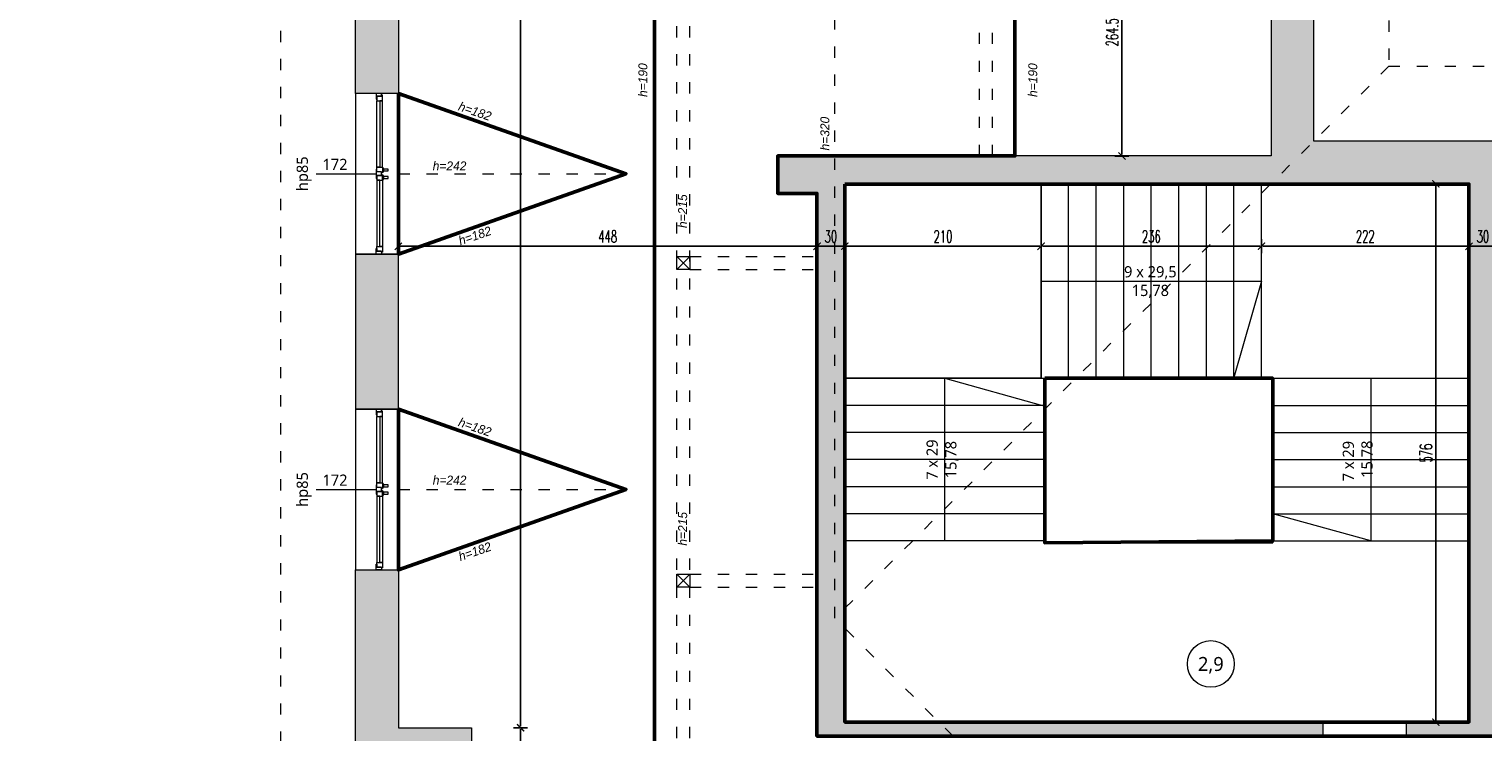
# Model space of a CAD drawing. Header units: millimetres. Extents: x -221 to 149158, y -114258 to 0.
# Tile 172 of 219: x 108226 to 109782, y -53605 to -52852. Entities that reach past the tile are written whole.
import ezdxf
from ezdxf.enums import TextEntityAlignment as Align

# ---------------------------------------------------------------- set-up
doc = ezdxf.new("R2010")
doc.units = ezdxf.units.MM
doc.linetypes.add('ACAD_ISO03W100', pattern=[30, 12, -18])
doc.layers.get('0').update_dxf_attribs({"lineweight": 0})
doc.layers.add('A-przekrycieram.ART', color=7, linetype='Continuous', lineweight=0, true_color=0xffffff)
for name, color, linetype, lineweight in [('konstrukcja istn..KF', 252, 'Continuous', 15), ('opis..KF', 250, 'Continuous', 15), ('powierzchnie', 21, 'Continuous', 50), ('schody', 250, 'Continuous', 5), ('stolarka_arch', 250, 'Continuous', 5), ('wymiar..KF', 12, 'Continuous', 5), ('wypełnienie istn..KF', 250, 'Continuous', 0), ('ściany ist..KF', 61, 'Continuous', 5)]:
    doc.layers.add(name, color=color, linetype=linetype, lineweight=lineweight)
doc.styles.add('ARCH', font='segoeuil.ttf')
doc.styles.add('DIM', font='simplex.shx', dxfattribs={"width": 0.6})
doc.dimstyles.new('100-STD', dxfattribs={"dimscale": 10, "dimtxt": 1.3, "dimasz": 0.15, "dimexe": 5, "dimexo": 10, "dimgap": 0.4, "dimtad": 1, "dimdec": 1, "dimrnd": 0.5, "dimdsep": 46, "dimtxsty": 'DIM', "dimblk": 'KR21', "dimcen": 1, "dimdle": 10, "dimse1": 1, "dimse2": 1, "dimclrd": 256, "dimclre": 256, "dimclrt": 256, "dimadec": 0, "dimazin": 0, "dimtfac": 1, "dimtdec": 1, "dimtmove": 2, "dimatfit": 3, "dimldrblk": 'KR21', "dimfxl": 1, "dimtvp": 5.6, "dimtolj": 1, "dimtzin": 2, "dimarcsym": 0})

# ---------------------------------------------------------------- blocks, each defined once
blk = doc.blocks.new('*U662')
at = {"layer": 'stolarka_arch', "lineweight": 0}
blk.add_lwpolyline([(0, 0), (172, 0), (172, -46), (0, -46)], close=True, dxfattribs=at)
at = {"layer": 'stolarka_arch'}
for points in [[(0, -22), (6, -22), (6, -23), (3, -23), (3, -28), (0, -28)], [(3, -23), (8, -23), (8, -29), (2, -29), (2, -28), (3, -28)], [(8, -26), (79, -26), (79, -23), (8, -23)], [(8, -26), (79, -26), (79, -29), (8, -29)], [(84, -23), (79, -23), (79, -29), (85, -29), (85, -28), (84, -28)], [(84, -30), (80, -30), (80, -29), (84, -29)], [(81, -22), (91, -22), (91, -23), (88, -23), (88, -28), (84, -28), (84, -23), (81, -23)], [(83, -35), (81, -35), (81, -30), (83, -30)], [(88, -23), (93, -23), (93, -29), (87, -29), (87, -28), (88, -28)], [(92, -30), (88, -30), (88, -29), (92, -29)], [(91, -35), (89, -35), (89, -30), (91, -30)], [(164, -26), (93, -26), (93, -23), (164, -23)], [(164, -26), (93, -26), (93, -29), (164, -29)], [(169, -23), (164, -23), (164, -29), (170, -29), (170, -28), (169, -28)], [(172, -22), (166, -22), (166, -23), (169, -23), (169, -28), (172, -28)]]:
    blk.add_lwpolyline(points, close=True, dxfattribs=at)
blk = doc.blocks.new('*U660')
at = {"layer": 'stolarka_arch', "lineweight": 0}
blk.add_lwpolyline([(0, 0), (172, 0), (172, -46), (0, -46)], close=True, dxfattribs=at)
at = {"layer": 'stolarka_arch'}
for points in [[(0, -22), (6, -22), (6, -23), (3, -23), (3, -28), (0, -28)], [(3, -23), (8, -23), (8, -29), (2, -29), (2, -28), (3, -28)], [(8, -26), (79, -26), (79, -23), (8, -23)], [(8, -26), (79, -26), (79, -29), (8, -29)], [(84, -23), (79, -23), (79, -29), (85, -29), (85, -28), (84, -28)], [(84, -30), (80, -30), (80, -29), (84, -29)], [(81, -22), (91, -22), (91, -23), (88, -23), (88, -28), (84, -28), (84, -23), (81, -23)], [(83, -35), (81, -35), (81, -30), (83, -30)], [(88, -23), (93, -23), (93, -29), (87, -29), (87, -28), (88, -28)], [(92, -30), (88, -30), (88, -29), (92, -29)], [(91, -35), (89, -35), (89, -30), (91, -30)], [(164, -26), (93, -26), (93, -23), (164, -23)], [(164, -26), (93, -26), (93, -29), (164, -29)], [(169, -23), (164, -23), (164, -29), (170, -29), (170, -28), (169, -28)], [(172, -22), (166, -22), (166, -23), (169, -23), (169, -28), (172, -28)]]:
    blk.add_lwpolyline(points, close=True, dxfattribs=at)
blk = doc.blocks.new('*U611')
at = {"layer": 'opis..KF'}
blk.add_line((-20, 0), (44, 0), dxfattribs=at)
at = {"layer": 'opis..KF', "style": 'ARCH', "flags": 12}
for tag, p in [('150', (0, 10)), ('120', (0, -10))]:
    blk.add_attdef(tag, text='', height=12, dxfattribs=at).set_placement(p, align=Align.MIDDLE_CENTER)
blk.add_attdef('hp', text='', height=12, rotation=90, dxfattribs=at).set_placement((-35, 0), align=Align.MIDDLE_CENTER)
blk = doc.blocks.new('*U612')
at = {"layer": 'opis..KF'}
blk.add_line((-20, 0), (44, 0), dxfattribs=at)
at = {"layer": 'opis..KF', "style": 'ARCH', "flags": 12}
for tag, p in [('150', (0, 10)), ('120', (0, -10))]:
    blk.add_attdef(tag, text='', height=12, dxfattribs=at).set_placement(p, align=Align.MIDDLE_CENTER)
blk.add_attdef('hp', text='', height=12, rotation=90, dxfattribs=at).set_placement((-35, 0), align=Align.MIDDLE_CENTER)
blk = doc.blocks.new('KR21')
at = {"ltscale": 100}
blk.add_line((0, -5), (0, 5), dxfattribs=at)
at = {"ltscale": 100, "const_width": 0.84}
blk.add_lwpolyline([(-2.5, -2.5), (2.6, 2.6)], dxfattribs=at)
blk = doc.blocks.new('*D906')
at = {"layer": 'Defpoints', "color": 0, "linetype": 'ByBlock', "transparency": 16777216}
for p in [(108699.6, -53600.3), (108752.1, -53600.3), (108621.3, -54169.3)]:
    blk.add_point(p, dxfattribs=at)
at = {"layer": 'wymiar..KF', "linetype": 'Continuous', "lineweight": -2, "transparency": 16777216}
blk.add_line((108752.1, -54167.8), (108752.1, -53601.8), dxfattribs=at)
at = {"layer": 'wymiar..KF', "linetype": 'ByBlock', "lineweight": -2, "transparency": 16777216, "xscale": 1.5, "yscale": 1.5, "zscale": 1.5}
for p, rotation in [((108752.1, -53600.3), 90), ((108752.1, -54169.3), 270)]:
    blk.add_blockref('KR21', p, dxfattribs=dict(at, rotation=rotation))
at = {"layer": 'wymiar..KF', "linetype": 'ByBlock', "transparency": 16777216, "insert": (108741.6, -53884.8), "char_height": 13, "attachment_point": 5, "rotation": 90, "style": 'DIM'}
blk.add_mtext('\\A1;569', dxfattribs=at)
blk = doc.blocks.new('*D907')
at = {"layer": 'Defpoints', "color": 0, "linetype": 'ByBlock', "transparency": 16777216}
for p in [(108621.3, -52000.3), (108752, -52000.3), (108699.6, -53600.3)]:
    blk.add_point(p, dxfattribs=at)
at = {"layer": 'wymiar..KF', "linetype": 'Continuous', "lineweight": -2, "transparency": 16777216}
blk.add_line((108752, -53598.8), (108752, -52001.8), dxfattribs=at)
at = {"layer": 'wymiar..KF', "linetype": 'ByBlock', "lineweight": -2, "transparency": 16777216, "xscale": 1.5, "yscale": 1.5, "zscale": 1.5}
for p, rotation in [((108752, -52000.3), 90), ((108752, -53600.3), 270)]:
    blk.add_blockref('KR21', p, dxfattribs=dict(at, rotation=rotation))
at = {"layer": 'wymiar..KF', "linetype": 'ByBlock', "transparency": 16777216, "insert": (108741.5, -52800.3), "char_height": 13, "attachment_point": 5, "rotation": 90, "style": 'DIM'}
blk.add_mtext('\\A1;1600', dxfattribs=at)
blk = doc.blocks.new('*D921')
at = {"layer": 'Defpoints', "color": 0, "linetype": 'ByBlock', "transparency": 16777216}
for p in [(108998.2, -52723.6), (109027.3, -52988.3), (109395.8, -52988.3)]:
    blk.add_point(p, dxfattribs=at)
at = {"layer": 'wymiar..KF', "linetype": 'Continuous', "lineweight": -2, "transparency": 16777216}
blk.add_line((109395.8, -52725.1), (109395.8, -52986.8), dxfattribs=at)
at = {"layer": 'wymiar..KF', "linetype": 'ByBlock', "lineweight": -2, "transparency": 16777216, "xscale": 1.5, "yscale": 1.5, "zscale": 1.5}
for p, rotation in [((109395.8, -52723.6), 90), ((109395.8, -52988.3), 270)]:
    blk.add_blockref('KR21', p, dxfattribs=dict(at, rotation=rotation))
at = {"layer": 'wymiar..KF', "linetype": 'ByBlock', "transparency": 16777216, "insert": (109385.3, -52855.9), "char_height": 13, "attachment_point": 5, "rotation": 90, "style": 'DIM'}
blk.add_mtext('\\A1;264.5', dxfattribs=at)
blk = doc.blocks.new('*D925')
at = {"layer": 'Defpoints', "color": 0, "linetype": 'ByBlock', "transparency": 16777216}
for p in [(109069.3, -53084.9), (108621.3, -53515.8), (109069.3, -53515.8)]:
    blk.add_point(p, dxfattribs=at)
at = {"layer": 'wymiar..KF', "linetype": 'Continuous', "lineweight": -2, "transparency": 16777216}
blk.add_line((108622.8, -53084.9), (109067.8, -53084.9), dxfattribs=at)
at = {"layer": 'wymiar..KF', "linetype": 'ByBlock', "lineweight": -2, "transparency": 16777216, "xscale": 1.5, "yscale": 1.5, "zscale": 1.5, "rotation": 180}
blk.add_blockref('KR21', (108621.3, -53084.9), dxfattribs=at)
at = {"layer": 'wymiar..KF', "linetype": 'ByBlock', "lineweight": -2, "transparency": 16777216, "xscale": 1.5, "yscale": 1.5, "zscale": 1.5}
blk.add_blockref('KR21', (109069.3, -53084.9), dxfattribs=at)
at = {"layer": 'wymiar..KF', "linetype": 'ByBlock', "transparency": 16777216, "insert": (108845.3, -53074.4), "char_height": 13, "attachment_point": 5, "style": 'DIM'}
blk.add_mtext('\\A1;448', dxfattribs=at)
blk = doc.blocks.new('*D926')
at = {"layer": 'Defpoints', "color": 0, "linetype": 'ByBlock', "transparency": 16777216}
for p in [(109099.2, -53018.3), (109099.2, -53084.9), (109069.3, -53515.8)]:
    blk.add_point(p, dxfattribs=at)
at = {"layer": 'wymiar..KF', "linetype": 'Continuous', "lineweight": -2, "transparency": 16777216}
blk.add_line((109070.8, -53084.9), (109097.7, -53084.9), dxfattribs=at)
at = {"layer": 'wymiar..KF', "linetype": 'ByBlock', "lineweight": -2, "transparency": 16777216, "xscale": 1.5, "yscale": 1.5, "zscale": 1.5, "rotation": 180}
blk.add_blockref('KR21', (109069.3, -53084.9), dxfattribs=at)
at = {"layer": 'wymiar..KF', "linetype": 'ByBlock', "lineweight": -2, "transparency": 16777216, "xscale": 1.5, "yscale": 1.5, "zscale": 1.5}
blk.add_blockref('KR21', (109099.2, -53084.9), dxfattribs=at)
at = {"layer": 'wymiar..KF', "linetype": 'ByBlock', "transparency": 16777216, "insert": (109084.2, -53074.4), "char_height": 13, "attachment_point": 5, "style": 'DIM'}
blk.add_mtext('\\A1;30', dxfattribs=at)
blk = doc.blocks.new('*D927')
at = {"layer": 'Defpoints', "color": 0, "linetype": 'ByBlock', "transparency": 16777216}
for p in [(109099.2, -53018.3), (109309.2, -53018.3), (109309.2, -53084.9)]:
    blk.add_point(p, dxfattribs=at)
at = {"layer": 'wymiar..KF', "linetype": 'Continuous', "lineweight": -2, "transparency": 16777216}
blk.add_line((109100.7, -53084.9), (109307.7, -53084.9), dxfattribs=at)
at = {"layer": 'wymiar..KF', "linetype": 'ByBlock', "lineweight": -2, "transparency": 16777216, "xscale": 1.5, "yscale": 1.5, "zscale": 1.5, "rotation": 180}
blk.add_blockref('KR21', (109099.2, -53084.9), dxfattribs=at)
at = {"layer": 'wymiar..KF', "linetype": 'ByBlock', "lineweight": -2, "transparency": 16777216, "xscale": 1.5, "yscale": 1.5, "zscale": 1.5}
blk.add_blockref('KR21', (109309.2, -53084.9), dxfattribs=at)
at = {"layer": 'wymiar..KF', "linetype": 'ByBlock', "transparency": 16777216, "insert": (109204.2, -53074.4), "char_height": 13, "attachment_point": 5, "style": 'DIM'}
blk.add_mtext('\\A1;210', dxfattribs=at)
blk = doc.blocks.new('*D928')
at = {"layer": 'Defpoints', "color": 0, "linetype": 'ByBlock', "transparency": 16777216}
for p in [(109309.2, -53018.3), (109545.2, -53018.3), (109545.2, -53084.9)]:
    blk.add_point(p, dxfattribs=at)
at = {"layer": 'wymiar..KF', "linetype": 'Continuous', "lineweight": -2, "transparency": 16777216}
blk.add_line((109310.7, -53084.9), (109543.7, -53084.9), dxfattribs=at)
at = {"layer": 'wymiar..KF', "linetype": 'ByBlock', "lineweight": -2, "transparency": 16777216, "xscale": 1.5, "yscale": 1.5, "zscale": 1.5, "rotation": 180}
blk.add_blockref('KR21', (109309.2, -53084.9), dxfattribs=at)
at = {"layer": 'wymiar..KF', "linetype": 'ByBlock', "lineweight": -2, "transparency": 16777216, "xscale": 1.5, "yscale": 1.5, "zscale": 1.5}
blk.add_blockref('KR21', (109545.2, -53084.9), dxfattribs=at)
at = {"layer": 'wymiar..KF', "linetype": 'ByBlock', "transparency": 16777216, "insert": (109427.2, -53074.4), "char_height": 13, "attachment_point": 5, "style": 'DIM'}
blk.add_mtext('\\A1;236', dxfattribs=at)
blk = doc.blocks.new('*D929')
at = {"layer": 'Defpoints', "color": 0, "linetype": 'ByBlock', "transparency": 16777216}
for p in [(109545.2, -53018.3), (109767.2, -53018.3), (109767.2, -53084.9)]:
    blk.add_point(p, dxfattribs=at)
at = {"layer": 'wymiar..KF', "linetype": 'Continuous', "lineweight": -2, "transparency": 16777216}
blk.add_line((109546.7, -53084.9), (109765.7, -53084.9), dxfattribs=at)
at = {"layer": 'wymiar..KF', "linetype": 'ByBlock', "lineweight": -2, "transparency": 16777216, "xscale": 1.5, "yscale": 1.5, "zscale": 1.5, "rotation": 180}
blk.add_blockref('KR21', (109545.2, -53084.9), dxfattribs=at)
at = {"layer": 'wymiar..KF', "linetype": 'ByBlock', "lineweight": -2, "transparency": 16777216, "xscale": 1.5, "yscale": 1.5, "zscale": 1.5}
blk.add_blockref('KR21', (109767.2, -53084.9), dxfattribs=at)
at = {"layer": 'wymiar..KF', "linetype": 'ByBlock', "transparency": 16777216, "insert": (109656.2, -53074.4), "char_height": 13, "attachment_point": 5, "style": 'DIM'}
blk.add_mtext('\\A1;222', dxfattribs=at)
blk = doc.blocks.new('*D930')
at = {"layer": 'Defpoints', "color": 0, "linetype": 'ByBlock', "transparency": 16777216}
for p in [(109767.2, -53018.3), (109797.2, -53018.3), (109797.2, -53084.9)]:
    blk.add_point(p, dxfattribs=at)
at = {"layer": 'wymiar..KF', "linetype": 'Continuous', "lineweight": -2, "transparency": 16777216}
blk.add_line((109768.7, -53084.9), (109795.7, -53084.9), dxfattribs=at)
at = {"layer": 'wymiar..KF', "linetype": 'ByBlock', "lineweight": -2, "transparency": 16777216, "xscale": 1.5, "yscale": 1.5, "zscale": 1.5, "rotation": 180}
blk.add_blockref('KR21', (109767.2, -53084.9), dxfattribs=at)
at = {"layer": 'wymiar..KF', "linetype": 'ByBlock', "lineweight": -2, "transparency": 16777216, "xscale": 1.5, "yscale": 1.5, "zscale": 1.5}
blk.add_blockref('KR21', (109797.2, -53084.9), dxfattribs=at)
at = {"layer": 'wymiar..KF', "linetype": 'ByBlock', "transparency": 16777216, "insert": (109782.2, -53074.4), "char_height": 13, "attachment_point": 5, "style": 'DIM'}
blk.add_mtext('\\A1;30', dxfattribs=at)
blk = doc.blocks.new('*D937')
at = {"layer": 'Defpoints', "color": 0, "linetype": 'ByBlock', "transparency": 16777216}
for p in [(109797.2, -53541), (109700.2, -53609.3), (109700.2, -53690.3)]:
    blk.add_point(p, dxfattribs=at)
at = {"layer": 'wymiar..KF', "linetype": 'Continuous', "lineweight": -2, "transparency": 16777216}
blk.add_line((109795.7, -53690.3), (109701.7, -53690.3), dxfattribs=at)
at = {"layer": 'wymiar..KF', "linetype": 'ByBlock', "lineweight": -2, "transparency": 16777216, "xscale": 1.5, "yscale": 1.5, "zscale": 1.5, "rotation": 180}
blk.add_blockref('KR21', (109700.2, -53690.3), dxfattribs=at)
at = {"layer": 'wymiar..KF', "linetype": 'ByBlock', "lineweight": -2, "transparency": 16777216, "xscale": 1.5, "yscale": 1.5, "zscale": 1.5}
blk.add_blockref('KR21', (109797.2, -53690.3), dxfattribs=at)
at = {"layer": 'wymiar..KF', "linetype": 'ByBlock', "transparency": 16777216, "insert": (109748.7, -53679.8), "char_height": 13, "attachment_point": 5, "style": 'DIM'}
blk.add_mtext('\\A1;97', dxfattribs=at)
blk = doc.blocks.new('*D940')
at = {"layer": 'Defpoints', "color": 0, "linetype": 'ByBlock', "transparency": 16777216}
for p in [(108699.6, -53600.3), (109069.3, -53609.3), (108699.6, -53690.3)]:
    blk.add_point(p, dxfattribs=at)
at = {"layer": 'wymiar..KF', "linetype": 'Continuous', "lineweight": -2, "transparency": 16777216}
blk.add_line((109067.8, -53690.3), (108701.1, -53690.3), dxfattribs=at)
at = {"layer": 'wymiar..KF', "linetype": 'ByBlock', "lineweight": -2, "transparency": 16777216, "xscale": 1.5, "yscale": 1.5, "zscale": 1.5, "rotation": 180}
blk.add_blockref('KR21', (108699.6, -53690.3), dxfattribs=at)
at = {"layer": 'wymiar..KF', "linetype": 'ByBlock', "lineweight": -2, "transparency": 16777216, "xscale": 1.5, "yscale": 1.5, "zscale": 1.5}
blk.add_blockref('KR21', (109069.3, -53690.3), dxfattribs=at)
at = {"layer": 'wymiar..KF', "linetype": 'ByBlock', "transparency": 16777216, "insert": (108884.4, -53679.8), "char_height": 13, "attachment_point": 5, "style": 'DIM'}
blk.add_mtext('\\A1;369.5', dxfattribs=at)
blk = doc.blocks.new('*D966')
at = {"layer": 'Defpoints', "color": 0, "linetype": 'ByBlock', "transparency": 16777216}
for p in [(109731.8, -53018.3), (109767.2, -53018.3), (109767.2, -53594.3)]:
    blk.add_point(p, dxfattribs=at)
at = {"layer": 'wymiar..KF', "linetype": 'Continuous', "lineweight": -2, "transparency": 16777216}
blk.add_line((109731.8, -53592.8), (109731.8, -53019.8), dxfattribs=at)
at = {"layer": 'wymiar..KF', "linetype": 'ByBlock', "lineweight": -2, "transparency": 16777216, "xscale": 1.5, "yscale": 1.5, "zscale": 1.5}
for p, rotation in [((109731.8, -53018.3), 90), ((109731.8, -53594.3), 270)]:
    blk.add_blockref('KR21', p, dxfattribs=dict(at, rotation=rotation))
at = {"layer": 'wymiar..KF', "linetype": 'ByBlock', "transparency": 16777216, "insert": (109721.3, -53306.3), "char_height": 13, "attachment_point": 5, "rotation": 90, "style": 'DIM'}
blk.add_mtext('\\A1;576', dxfattribs=at)
blk = doc.blocks.new('nr pom')
at = {"layer": 'opis..KF', "lineweight": 20}
blk.add_circle((0, 0), 25, dxfattribs=at)
at = {"layer": 'opis..KF', "style": 'ARCH'}
blk.add_attdef('00', text='', height=15, dxfattribs=at).set_placement((0, 0), align=Align.MIDDLE_CENTER)
blk = doc.blocks.new('*U1674')
at = {"layer": 'A-przekrycieram.ART'}
h = blk.add_hatch(color=256, dxfattribs=at)
h.dxf.hatch_style = 1
h.paths.add_polyline_path([(0, 4200), (5940, 4200), (5940, 0), (0, 0)])
h.paths.add_polyline_path([(200, 4100), (5840, 4100), (5840, 100), (200, 100)], flags=16)

msp = doc.modelspace()

# ---------------------------------------------------------------- hatches: boundary and pattern name
at = {"layer": 'wypełnienie istn..KF', "true_color": 0xc8c8c8}
h = msp.add_hatch(color=9, dxfattribs=at)
h.dxf.hatch_style = 1
h.paths.add_polyline_path([(108621.32, -54556.29), (108621.32, -54169.29), (108699.61, -54169.29), (108699.61, -54010.29), (108653.61, -54010.29), (108653.61, -54123.29), (108575.32, -54123.29), (108575.32, -54575.38), (108797.88, -54797.35), (109687.5, -54797.35), (109687.5, -54751.3), (108816.9, -54751.35)])
h.paths.add_polyline_path([(108699.61, -53600.29), (108621.32, -53600.29), (108621.32, -53431.29), (108575.32, -53431.29), (108575.32, -53646.29), (108653.61, -53646.29), (108653.61, -53760.29), (108699.61, -53760.29)])
h.paths.add_polyline_path([(108621.32, -53093.29), (108575.32, -53093.29), (108575.32, -53259.29), (108621.32, -53259.29)])
h.paths.add_polyline_path([(108621.32, -51409.29), (108971.72, -51409.29), (108971.72, -51363.29), (108575.32, -51363.29), (108575.32, -52921.29), (108621.32, -52921.29)])
h.paths.add_polyline_path([(109601.32, -51363.29), (109222.72, -51363.29), (109222.72, -51409.29), (109555.27, -51409.29), (109555.27, -52073.53), (109601.32, -52073.53)])
h.paths.add_polyline_path([(109601.32, -52245.53), (109555.32, -52245.53), (109555.32, -52435.53), (109601.32, -52435.53)])
h.paths.add_polyline_path([(109601.32, -52607.53), (109555.32, -52607.53), (109555.32, -52988.29), (109027.27, -52988.29), (109027.27, -53028.29), (109069.27, -53028.29), (109069.27, -53609.29), (109611.17, -53609.29), (109611.17, -53594.29), (109099.17, -53594.29), (109099.17, -53018.29), (109767.17, -53018.29), (109767.17, -53594.29), (109700.17, -53594.29), (109700.17, -53609.29), (109797.17, -53609.29), (109797.17, -53018.29), (109947.49, -53018.29), (109947.49, -52972.29), (109601.32, -52972.29)])
h.paths.add_polyline_path([(110317.49, -52972.29), (110065.49, -52972.29), (110065.49, -53018.29), (110317.49, -53018.29)])
h.paths.add_polyline_path([(110677.49, -52972.29), (110435.49, -52972.29), (110435.49, -53018.29), (110677.49, -53018.29)])
h.paths.add_polyline_path([(111422.74, -52972.29), (110795.49, -52972.29), (110795.49, -53018.29), (111156.67, -53018.29), (111156.67, -53706.3), (111191.67, -53706.3), (111191.67, -53619.29), (111700.84, -53619.29), (111700.84, -53572.29), (111191.67, -53572.29), (111190.67, -53018.29), (111422.74, -53018.29)])
h.paths.add_polyline_path([(111692.74, -52972.29), (111540.74, -52972.29), (111540.74, -53018.29), (111692.74, -53018.29)], flags=17)
h.paths.add_polyline_path([(111962.74, -52972.29), (111810.74, -52972.29), (111810.74, -53018.29), (111962.74, -53018.29)])
h.paths.add_polyline_path([(112232.74, -52972.29), (112080.74, -52972.29), (112080.74, -53018.29), (112232.74, -53018.29)], flags=17)
h.paths.add_polyline_path([(112592.74, -52972.29), (112350.74, -52972.29), (112350.74, -53018.29), (112534.67, -53018.29), (112534.67, -53572.29), (111790.84, -53572.29), (111790.84, -53619.29), (112582.05, -53619.29), (112582.05, -53572.29), (112564.67, -53572.29), (112564.67, -53018.29), (112592.74, -53018.29)])
h.paths.add_polyline_path([(112859.25, -52972.29), (112710.74, -52972.29), (112710.74, -53018.29), (112812.67, -53018.29), (112812.67, -53572.29), (112682.01, -53572.29), (112682.01, -53619.29), (112859.21, -53619.29), (112859.29, -53018.29), (112859.21, -53016.51)])
h.paths.add_polyline_path([(113070.21, -52735.21), (113024.21, -52735.21), (113024.21, -52972.29), (113006.25, -52972.29), (113006.25, -53018.29), (113357.89, -53018.29), (113514.25, -53018.29), (113514.25, -53572.29), (113154.25, -53572.29), (113154.25, -53604.29), (113047.25, -53604.29), (113047.25, -53619.29), (113514.25, -53619.29), (113532.49, -53619.29), (113739.21, -53619.29), (113739.21, -53573.29), (113547.21, -53573.29), (113547.21, -53018.29), (113573.21, -53018.29), (113573.21, -52978.29), (113505.87, -52978.29), (113333.21, -52978.29), (113333.21, -53000.79), (113070.21, -53000.79)])
h.paths.add_polyline_path([(110037.5, -54751.35), (109805.5, -54751.35), (109805.5, -54797.35), (110037.5, -54797.35)])
h.paths.add_polyline_path([(110407.49, -54751.35), (110155.5, -54751.35), (110155.5, -54797.35), (110407.49, -54797.35)])
h.paths.add_polyline_path([(110767.49, -54751.86), (110615.67, -54751.3), (110615.67, -53908.3), (111209.21, -53908.3), (111209.17, -53893.3), (111186.67, -53893.3), (111186.67, -53806.3), (111156.67, -53806.3), (111156.67, -53878.3), (110585.67, -53878.3), (110585.67, -54751.3), (110525.49, -54751.3), (110525.49, -54798.07), (110767.49, -54797.86)])
h.paths.add_polyline_path([(111152.74, -54751.24), (110885.49, -54751.3), (110885.49, -54798.07), (111152.74, -54798.01)], flags=17)
h.paths.add_polyline_path([(111448.24, -54751.35), (111402.24, -54751.3), (111402.25, -53908.3), (112060.16, -53908.3), (112060.16, -53893.3), (111319.17, -53893.29), (111319.21, -53908.3), (111372.24, -53908.3), (111372.24, -54751.24), (111270.74, -54751.24), (111270.74, -54797.24), (111402.24, -54797.24), (111402.24, -54924.3), (111730.12, -54924.3), (111730.12, -54878.3), (111448.24, -54878.3)])
h.paths.add_polyline_path([(112281.24, -54804.3), (112412.74, -54804.3), (112412.74, -54758.3), (112311.35, -54758.3), (112311.63, -53908.24), (112476.21, -53908.29), (112476.21, -53893.3), (112150.16, -53893.3), (112150.16, -53908.19), (112281.24, -53907.94), (112281.24, -54758.24), (112235.24, -54758.3), (112235.24, -54878.3), (111981.12, -54877.52), (111981.12, -54924.3), (112281.24, -54924.3)])
h.paths.add_polyline_path([(112772.74, -54758.3), (112530.74, -54758.3), (112530.74, -54804.3), (112772.74, -54804.3)])
h.paths.add_polyline_path([(113107.72, -54758.3), (112890.74, -54758.3), (112890.74, -54804.3), (113107.72, -54804.3)], flags=17)
h.paths.add_polyline_path([(113502.69, -54758.3), (113376.35, -54758.3), (113376.35, -53908.3), (113475.67, -53908.3), (113475.67, -53893.29), (112566.21, -53893.29), (112566.21, -53908.3), (113346.35, -53908.3), (113346.35, -54758.3), (113225.72, -54758.3), (113225.72, -54804.3), (113502.69, -54804.3)])
h.paths.add_polyline_path([(113866.39, -54758.3), (113620.69, -54758.3), (113620.69, -54804.3), (113866.39, -54804.3)], flags=17)
h.paths.add_polyline_path([(115042.21, -54582.38), (115042.21, -54126.29), (114952.21, -54126.29), (114952.21, -54017.3), (114906.21, -54017.3), (114906.21, -54172.29), (114999.01, -54172.29), (114998.76, -54565.78), (114811.39, -54758.3), (114454.39, -54758.3), (114454.39, -54101.32), (114448.71, -54097.29), (114389.96, -54055.65), (114389.96, -54059.54), (114375.96, -54059.54), (114375.96, -54045.72), (114201.96, -53922.37), (114201.96, -53926.27), (114187.96, -53926.27), (114187.96, -53912.45), (114117.21, -53862.29), (113952.21, -53862.29), (113952.21, -53573.29), (113831.21, -53573.29), (113831.21, -53619.29), (113906.21, -53619.29), (113906.21, -53893.29), (113565.67, -53893.29), (113565.67, -53908.3), (114130.16, -53908.3), (114424.35, -54116.85), (114424.35, -54246.22), (114424.35, -54758.3), (113984.39, -54758.3), (113984.39, -54804.3), (114819.71, -54804.3)])
h.paths.add_polyline_path([(115040.21, -52987.29), (114828.21, -52987.29), (114828.21, -52730.03), (114782.21, -52730.03), (114782.21, -53033.29), (114994.21, -53033.29), (114994.21, -53609.29), (114906.21, -53609.29), (114906.21, -53766.29), (114952.21, -53766.29), (114952.21, -53655.29), (115040.21, -53655.29)])
h.paths.add_polyline_path([(114828.21, -52374.86), (114782.21, -52374.86), (114782.21, -52612.03), (114828.21, -52612.03)])
h.paths.add_polyline_path([(114828.21, -52001.59), (114782.21, -52001.59), (114782.21, -52256.86), (114828.21, -52256.86)])
h.paths.add_polyline_path([(114828.21, -51646.09), (114782.21, -51646.09), (114782.21, -51883.59), (114828.21, -51883.59)])
h.paths.add_polyline_path([(114828.21, -51363.29), (114051.21, -51363.29), (114051.21, -51409.29), (114418.71, -51409.29), (114418.71, -51436.29), (114626.21, -51436.29), (114626.21, -51409.29), (114782.21, -51409.29), (114782.21, -51528.09), (114828.21, -51528.09)])
h.paths.add_polyline_path([(113801.21, -51363.29), (113024.21, -51363.29), (113024.21, -51891.89), (113070.21, -51891.89), (113070.21, -51409.29), (113801.21, -51409.29)])
h.paths.add_polyline_path([(113070.21, -52009.89), (113024.21, -52009.89), (113024.21, -52258.44), (113070.21, -52258.44)])
h.paths.add_polyline_path([(113070.21, -52376.44), (113024.21, -52376.44), (113024.21, -52617.21), (113070.21, -52617.21)])

# ---------------------------------------------------------------- linework, layer by layer
at = {"linetype": 'ACAD_ISO03W100'}
for p, q in [((109088.3, -53483.06), (109088.3, -51283.29)), ((108919.3, -54331.32), (108919.3, -51409.29)), ((108933.3, -54331.32), (108933.3, -51409.29)), ((109243.3, -52988.29), (109243.3, -52042.53)), ((109257.3, -52988.29), (109257.3, -52042.53)), ((109681.52, -52892.29), (109088.47, -53483.23)), ((108864.84, -53007.29), (108621.32, -52921.29)), ((108621.32, -53093.29), (108864.84, -53007.29)), ((108621.32, -53007.29), (108864.84, -53007.29)), ((108933.3, -53095.78), (109069.27, -53095.78)), ((108933.3, -53109.78), (109069.27, -53109.78)), ((108864.84, -53345.29), (108621.32, -53259.29)), ((108621.32, -53431.29), (108864.84, -53345.29)), ((108621.32, -53345.29), (108864.84, -53345.29)), ((108933.3, -53435.78), (109069.27, -53435.78)), ((108933.3, -53449.78), (109069.27, -53449.78)), ((109491.27, -53884.6), (109088.47, -53483.23))]:
    msp.add_line(p, q, dxfattribs=at)
for points in [[(110356.74, -54877.28), (108727.75, -54877.35), (108495.32, -54627.08), (108495.32, -54093.29), (108575.32, -54093.29), (108575.32, -53676.29), (108495.32, -53676.29), (108495.32, -51283.29), (109681.32, -51283.29), (109681.32, -52892.29), (112944.21, -52892.29), (112944.21, -51283.29)], [(109681.32, -51283.29), (109681.32, -52892.29), (112944.21, -52892.29), (112944.21, -51363.29)], [(108895.34, -51409.29), (108895.32, -54442.59)], [(109281.27, -51409.29), (109281.27, -52988.29)]]:
    msp.add_lwpolyline(points, dxfattribs=at)
at = {"layer": 'konstrukcja istn..KF'}
for p, q in [((108919.3, -53095.78), (108933.3, -53109.78)), ((108919.3, -53109.78), (108933.3, -53095.78)), ((108919.3, -53435.78), (108933.3, -53449.78)), ((108919.3, -53449.78), (108933.3, -53435.78))]:
    msp.add_line(p, q, dxfattribs=at)
at = {"layer": 'konstrukcja istn..KF', "color": 18, "true_color": 0x000000}
for points in [[(108919.3, -53095.78), (108933.3, -53095.78), (108933.3, -53109.78), (108919.3, -53109.78), (108919.3, -53095.78)], [(108919.3, -53435.78), (108933.3, -53435.78), (108933.3, -53449.78), (108919.3, -53449.78), (108919.3, -53435.78)]]:
    msp.add_lwpolyline(points, dxfattribs=at)
at = {"layer": 'powierzchnie', "linetype": 'ByBlock'}
for points in [[(111156.67, -53878.3), (110585.67, -53878.3), (110585.67, -54477.24), (108930.17, -54477.35), (108895.32, -54442.59), (108895.34, -51409.29), (109281.27, -51409.29), (109281.27, -51958.27), (109145.87, -51958.27), (109145.87, -52014.27), (109281.27, -52014.27), (109281.27, -52988.29), (109027.27, -52988.29), (109027.27, -53028.29), (109069.27, -53028.29), (109069.27, -53609.29), (109797.17, -53609.29), (109797.17, -53292.29), (111156.67, -53292.29), (111156.67, -53878.3)], [(108621.32, -52921.29), (108864.84, -53007.29), (108621.32, -53093.29), (108621.32, -52921.29)], [(109099.17, -53018.29), (109767.17, -53018.29), (109767.17, -53594.29), (109099.17, -53594.29), (109099.17, -53018.29)], [(109313.17, -53226.29), (109557.17, -53226.29), (109557.17, -53400.29), (109313.17, -53402.29), (109313.17, -53226.29)], [(108621.32, -53259.29), (108864.84, -53345.29), (108621.32, -53431.29), (108621.32, -53259.29)]]:
    msp.add_lwpolyline(points, dxfattribs=at)
at = {"layer": 'schody', "lineweight": 9}
for p, q in [((109313.17, -53226.29), (109557.17, -53226.29)), ((109557.17, -53226.29), (109557.17, -53402.29)), ((109313.17, -53402.29), (109557.17, -53402.29))]:
    msp.add_line(p, q, dxfattribs=at)
for points in [[(109099.17, -53018.29), (109309.17, -53018.29), (109309.17, -53226.29), (109099.17, -53226.29), (109099.17, -53018.29)], [(109309.17, -53226.29), (109309.17, -53018.29)], [(109338.67, -53226.29), (109338.67, -53018.29)], [(109368.17, -53226.29), (109368.17, -53018.29)], [(109397.67, -53226.29), (109397.67, -53018.29)], [(109427.17, -53226.29), (109427.17, -53018.29)], [(109456.67, -53226.29), (109456.67, -53018.29)], [(109486.17, -53226.29), (109486.17, -53018.29)], [(109515.67, -53226.29), (109515.67, -53018.29)], [(109545.17, -53226.29), (109545.17, -53018.29)], [(109099.17, -53226.29), (109313.17, -53226.29), (109313.17, -53402.29)], [(109557.17, -53226.29), (109767.17, -53226.29)], [(109313.17, -53255.29), (109099.17, -53255.29)], [(109557.17, -53255.29), (109767.17, -53255.29)], [(109313.17, -53284.29), (109099.17, -53284.29)], [(109557.17, -53284.29), (109767.17, -53284.29)], [(109313.17, -53313.29), (109099.17, -53313.29)], [(109557.17, -53313.29), (109767.17, -53313.29)], [(109313.17, -53342.29), (109099.17, -53342.29)], [(109557.17, -53342.29), (109767.17, -53342.29)], [(109313.17, -53371.29), (109099.17, -53371.29)], [(109557.17, -53371.29), (109767.17, -53371.29)], [(109313.17, -53400.29), (109099.17, -53400.29)], [(109557.17, -53400.29), (109767.17, -53400.29)]]:
    msp.add_lwpolyline(points, dxfattribs=at)
at = {"layer": 'schody'}
for points in [[(109309.17, -53122.29), (109545.17, -53122.29), (109515.67, -53225.29)], [(109206.17, -53400.29), (109206.17, -53226.29), (109310.67, -53255.29)], [(109662.17, -53226.29), (109662.17, -53400.29), (109557.17, -53371.29)]]:
    msp.add_lwpolyline(points, dxfattribs=at)
at = {"layer": 'ściany ist..KF', "linetype": 'ByBlock'}
for points in [[(108575.32, -52921.29), (108575.32, -51363.29), (108971.72, -51363.29), (108971.72, -51409.29), (108621.32, -51409.29), (108621.32, -52921.29), (108575.32, -52921.29)], [(109601.32, -52607.53), (109555.32, -52607.53), (109555.32, -52988.29), (109027.27, -52988.29), (109027.27, -53028.29), (109069.27, -53028.29), (109069.27, -53609.29), (109611.17, -53609.29), (109611.17, -53594.29), (109099.17, -53594.29), (109099.17, -53018.29), (109767.17, -53018.29), (109767.17, -53594.29), (109700.17, -53594.29), (109700.17, -53609.29), (109797.17, -53609.29), (109797.17, -53018.29), (109947.49, -53018.29), (109947.49, -53018.29), (109947.49, -52972.29), (109601.32, -52972.29), (109601.32, -52607.53)], [(108699.61, -53760.29), (108653.61, -53760.29), (108653.61, -53646.29), (108575.32, -53646.29), (108575.32, -53431.29), (108621.32, -53431.29), (108621.32, -53600.29), (108699.61, -53600.29), (108699.61, -53760.29)]]:
    msp.add_lwpolyline(points, dxfattribs=at)
msp.add_lwpolyline([(108575.32, -53259.29), (108621.32, -53259.29), (108621.32, -53093.29), (108575.32, -53093.29)], close=True, dxfattribs=at)

# ---------------------------------------------------------------- block references
at = {"xscale": 2, "yscale": 2, "zscale": 2}
msp.add_blockref('*U1674', (106304.86, -56225.76), dxfattribs=at)
ref = msp.add_blockref('*U611', (108553.35, -53007.29))
ref.add_attrib('150', '172', dxfattribs={"layer": 'opis..KF', "height": 12, "style": 'ARCH'}).set_placement((108553.35, -52997.29), align=Align.MIDDLE_CENTER)
ref.add_attrib('hp', 'hp85', dxfattribs={"layer": 'opis..KF', "height": 12, "rotation": 90, "style": 'ARCH'}).set_placement((108518.35, -53007.29), align=Align.MIDDLE_CENTER)
ref = msp.add_blockref('*U612', (108553.35, -53345.29))
ref.add_attrib('150', '172', dxfattribs={"layer": 'opis..KF', "height": 12, "style": 'ARCH'}).set_placement((108553.35, -53335.29), align=Align.MIDDLE_CENTER)
ref.add_attrib('hp', 'hp85', dxfattribs={"layer": 'opis..KF', "height": 12, "rotation": 90, "style": 'ARCH'}).set_placement((108518.35, -53345.29), align=Align.MIDDLE_CENTER)
at = {"layer": 'opis..KF', "color": 30}
msp.add_blockref('nr pom', (109490.9, -53532.06), dxfattribs=at).add_auto_attribs({'00': '2,9'})
at = {"layer": 'stolarka_arch', "xscale": -1, "rotation": 90}
for name, p in [('*U660', (108575.32, -52921.29)), ('*U662', (108575.32, -53259.29))]:
    msp.add_blockref(name, p, dxfattribs=at)

# ---------------------------------------------------------------- texts
at = {"layer": 'opis..KF', "attachment_point": 5, "style": 'ARCH'}
for s, width, insert, char_height, rotation in [('{\\fCentury Gothic|b0|i1|c238|p34;h=190}', 156.7001, (108883, -52907.07), 9.6, 90), ('{\\fCentury Gothic|b0|i1|c238|p34;h=190}', 156.7001, (109300.39, -52907.07), 9.6, 90), ('{\\fCentury Gothic|b0|i1|c238|p34;h=182}', 156.7001, (108703.15, -52940.51), 9.6, 341.21172), ('{\\fCentury Gothic|b0|i1|c238|p34;h=320}', 156.7001, (109077.83, -52964.36), 9.6, 90), ('{\\fCentury Gothic|b0|i1|c238|p34;h=215}', 156.7001, (108925.58, -53047.4), 9.6, 90), ('{\\fCentury Gothic|b0|i1|c238|p34;h=182}', 156.7001, (108703.15, -53073.68), 9.6, 18.7671), ('{\\fCentury Gothic|b0|i1|c238|p34;h=182}', 156.7001, (108703.15, -53278.51), 9.6, 341.21172), ('7 x 29\\P15,78', 61.8349, (109203.65, -53313.29), 12, 90), ('7 x 29\\P 15,78', 61.8349, (109649.15, -53314.92), 12, 90), ('{\\fCentury Gothic|b0|i1|c238|p34;h=215}', 156.7001, (108925.58, -53387.4), 9.6, 90), ('{\\fCentury Gothic|b0|i1|c238|p34;h=182}', 156.7001, (108703.15, -53411.68), 9.6, 18.7671)]:
    msp.add_mtext_dynamic_manual_height_columns(s, width=width, gutter_width=70, heights=[0], dxfattribs=dict(at, insert=insert, char_height=char_height, rotation=rotation))
for s, width, insert, char_height in [('{\\fCentury Gothic|b0|i1|c238|p34;h=242}', 156.7001, (108676, -52998.95), 9.6), ('9 x 29,5 15,78', 64.144, (109426.15, -53123.29), 12), ('{\\fCentury Gothic|b0|i1|c238|p34;h=242}', 156.7001, (108676.05, -53335.24), 9.6)]:
    msp.add_mtext_dynamic_manual_height_columns(s, width=width, gutter_width=70, heights=[0], dxfattribs=dict(at, insert=insert, char_height=char_height))

# ---------------------------------------------------------------- dimensions: what is measured, and where the dimension line sits
at = {"layer": 'wymiar..KF', "linetype": 'ByBlock'}
for base, p1, p2, picture, middle in [((108752.01, -52000.29), (108699.61, -53600.29), (108621.32, -52000.29), '*D907', (108741.51, -52800.29)), ((109395.75, -52988.29), (108998.17, -52723.55), (109027.27, -52988.29), '*D921', (109385.25, -52855.92)), ((109731.85, -53018.29), (109767.17, -53594.29), (109767.17, -53018.29), '*D966', (109721.35, -53306.29)), ((108752.07, -53600.29), (108621.32, -54169.29), (108699.61, -53600.29), '*D906', (108741.57, -53884.79))]:
    dim = msp.add_linear_dim(base=base, p1=p1, p2=p2, angle=90, dimstyle='100-STD', override={"dimfxl": 8, "dimfxlon": 1}, dxfattribs=at)
    dim.commit()
    dim.dimension.update_dxf_attribs({"geometry": picture, "text_midpoint": middle})
for base, p1, p2, picture, middle in [((109099.17, -53084.89), (109069.27, -53515.79), (109099.17, -53018.29), '*D926', (109084.22, -53074.39)), ((109309.17, -53084.89), (109099.17, -53018.29), (109309.17, -53018.29), '*D927', (109204.17, -53074.39)), ((109545.17, -53084.89), (109309.17, -53018.29), (109545.17, -53018.29), '*D928', (109427.17, -53074.39)), ((109767.17, -53084.89), (109545.17, -53018.29), (109767.17, -53018.29), '*D929', (109656.17, -53074.39)), ((109797.17, -53084.89), (109767.17, -53018.29), (109797.17, -53018.29), '*D930', (109782.17, -53074.39)), ((109069.2666, -53084.8912), (108621.3248, -53515.7932), (109069.2666, -53515.7932), '*D925', (108845.2957, -53074.3912)), ((109700.17, -53690.3), (109797.17, -53540.99), (109700.17, -53609.29), '*D937', (109748.67, -53679.8)), ((108699.61, -53690.3), (109069.27, -53609.29), (108699.61, -53600.29), '*D940', (108884.44, -53679.8))]:
    dim = msp.add_linear_dim(base=base, p1=p1, p2=p2, dimstyle='100-STD', override={"dimfxl": 8, "dimfxlon": 1}, dxfattribs=at)
    dim.commit()
    dim.dimension.update_dxf_attribs({"geometry": picture, "text_midpoint": middle})

doc.saveas('drawing.dxf')
